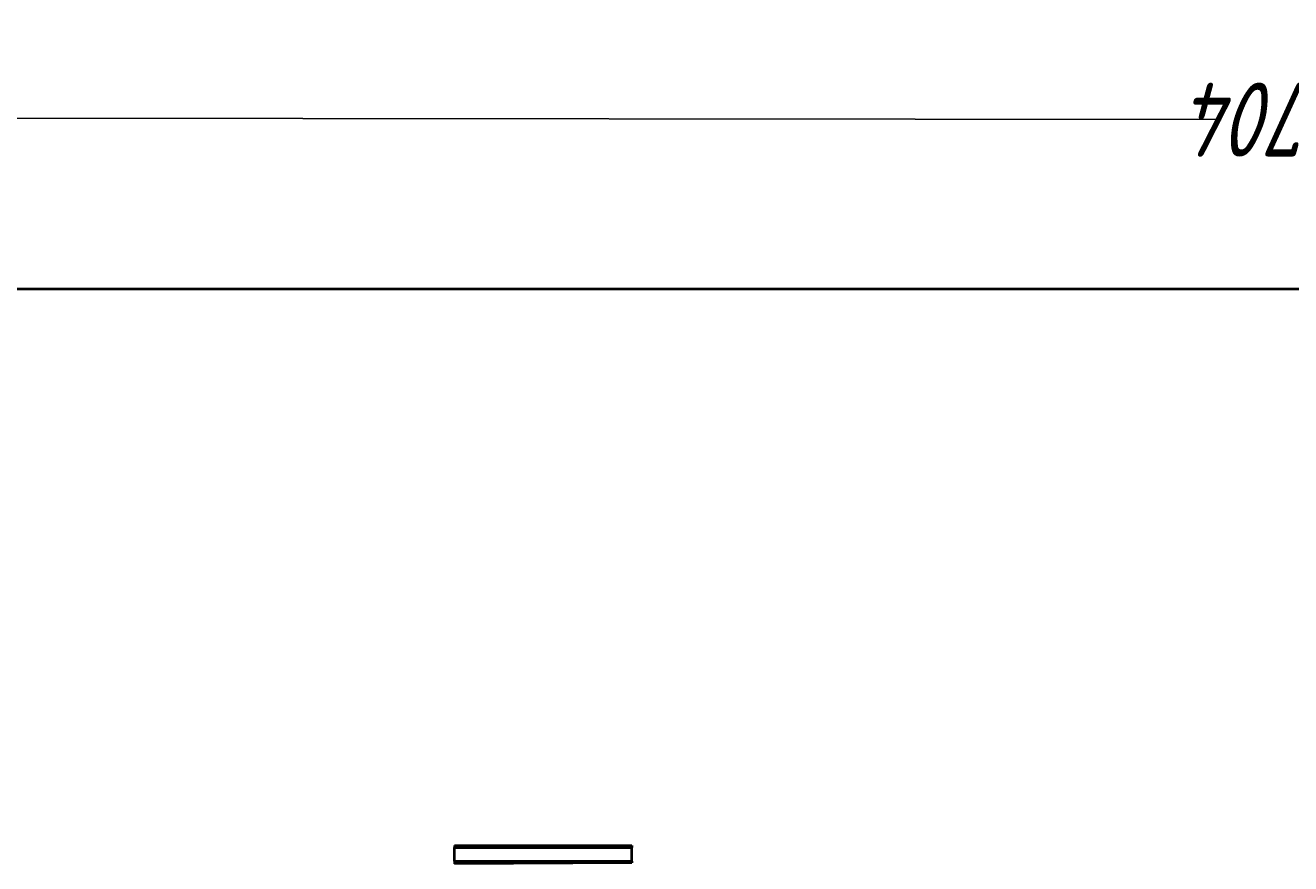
# Model space of a CAD drawing. Header units: millimetres. Extents: x -4428 to 3866, y -3426 to 3855.
# Tile 19 of 191: x -3445 to -2162, y -1085 to -235. Entities that reach past the tile are written whole.
import ezdxf

# ---------------------------------------------------------------- set-up
doc = ezdxf.new("R2010")
doc.units = ezdxf.units.MM
doc.linetypes.add('K5LT_BASIC', pattern=[0])
doc.linetypes.add('K5LT_THIN', pattern=[0])
doc.layers.add('Системный слой', color=7, linetype='Continuous')
doc.styles.add('KDIMTEXTSTYLE', font='GOST_AU.SHX', dxfattribs={"width": 0.96, "oblique": 15, "height": 5})
doc.dimstyles.new('KDIMSTYLE (1.00)', dxfattribs={"dimtxt": 5, "dimasz": 1, "dimexe": 2, "dimexo": 0, "dimgap": 1, "dimtad": 1, "dimtxsty": 'KDIMTEXTSTYLE', "dimsah": 1, "dimcen": 0, "dimdle": 1, "dimadec": 0, "dimazin": 0, "dimtfac": 0.667, "dimtmove": 0, "dimatfit": 3, "dimfxl": 1, "dimtvp": 1, "dimtolj": 1, "dimtzin": 0, "dimarcsym": 0})

# ---------------------------------------------------------------- blocks, each defined once
blk = doc.blocks.new('KDIMARROW_01')
at = {"layer": 'Системный слой'}
blk.add_hatch(color=0, dxfattribs=at).paths.add_polyline_path([(0, 0), (-5, 0.7), (-4.5, 0), (-5, -0.7)])
at = {"layer": 'Системный слой', "color": 0, "linetype": 'K5LT_THIN', "lineweight": 20}
for p, q in [((-4.5, 0), (-5, 0.7)), ((-5, 0.7), (0, 0)), ((0, 0), (-5, -0.7)), ((-5, -0.7), (-4.5, 0)), ((0, 0), (-1, 0))]:
    blk.add_line(p, q, dxfattribs=at)
blk = doc.blocks.new('U22')
at = {"layer": 'Системный слой', "color": 150, "linetype": 'K5LT_BASIC', "lineweight": 40, "true_color": 0x0080ff}
for p, q in [((-3937.3, -502.1), (-241.3, -502.1)), ((-3010.3, -1066.6), (-3010.3, -1068.6)), ((-3010.3, -1066.6), (-2830.3, -1066.6)), ((-3010.3, -1068.6), (-2940.3, -1068.6)), ((-3010.3, -1082.6), (-3010.3, -1068.6)), ((-2940.3, -1068.6), (-2900.3, -1068.6)), ((-2900.3, -1068.6), (-2830.3, -1068.6)), ((-2830.3, -1066.6), (-2830.3, -1068.6)), ((-2830.3, -1082.6), (-2830.3, -1068.6)), ((-3010.3, -1082.6), (-2940.3, -1082.6)), ((-3010.3, -1082.6), (-3010.3, -1085.1)), ((-2830.3, -1084.2), (-3010.3, -1085.1)), ((-2940.3, -1082.6), (-2900.3, -1082.6)), ((-2900.3, -1082.6), (-2830.3, -1082.6)), ((-2830.3, -1082.6), (-2830.3, -1084.2))]:
    blk.add_line(p, q, dxfattribs=at)

msp = doc.modelspace()

# ---------------------------------------------------------------- block references
at = {"layer": 'Системный слой'}
msp.add_blockref('U22', (0, 0), dxfattribs=at)

# ---------------------------------------------------------------- dimensions: what is measured, and where the dimension line sits
at = {"layer": 'Системный слой', "color": 7}
msp.add_linear_dim(base=(-3945.131, -328.489), p1=(-241.336, -502.092), p2=(-3945.336, -497.592), angle=179.930391, location=(-2175.132, -330.64), dimstyle='KDIMSTYLE (1.00)', override={"dimexo": 0, "dimpost": '\\H75.0;\\W0.965;\\Q15;<>', "dimblk1": 'KDIMARROW_01', "dimblk2": 'KDIMARROW_01', "dimse1": 0, "dimse2": 0, "dimclrt": 7, "dimtolj": 1}, dxfattribs=at).render()

doc.saveas('drawing.dxf')
